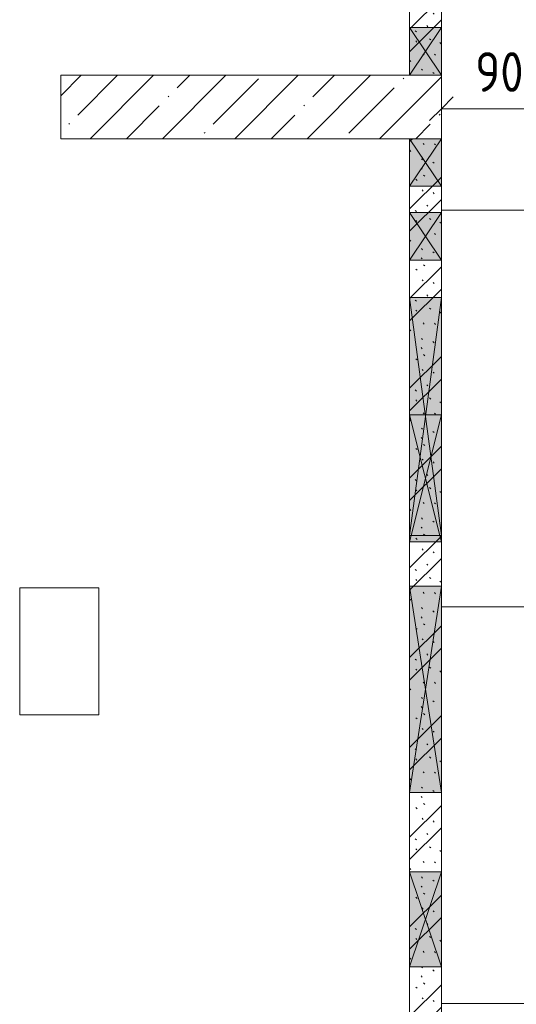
# Model space of a CAD drawing. Header units: millimetres. Extents: x -32229 to 192519, y -13689 to 125138.
# Tile 184 of 256: x 34875 to 38008, y 98295 to 104500. Entities that reach past the tile are written whole.
import ezdxf

# ---------------------------------------------------------------- set-up
doc = ezdxf.new("R2010")
doc.units = ezdxf.units.MM
for name, color, linetype, lineweight in [('A-____-____-DIMS', 7, 'Continuous', 9), ('A-____-____-DIMS-200', 7, 'Continuous', 9), ('A-FLOR-____-OTLN', 7, 'Continuous', 18), ('A-GLAZ-____-MCUT', 7, 'Continuous', 9), ('A-GLAZ-____-OTLN', 7, 'Continuous', 18), ('A-WALL-____-PATT', 7, 'Continuous', 40), ('C-PRKG-____-OTLN', 7, 'Continuous', 18), ('I-WALL-____-MCUT', 7, 'Continuous', 40), ('S-COLS-____-MCUT', 7, 'Continuous', 40), ('S-COLS-____-OTLN', 7, 'Continuous', 18)]:
    doc.layers.add(name, color=color, linetype=linetype, lineweight=lineweight)
doc.styles.add('GOST Common_4', font='GOST_Common.ttf', dxfattribs={"width": 0.9, "height": 250})
doc.dimstyles.new('ГОСТ_2_5_мм2', dxfattribs={"dimscale": 304.8, "dimtxt": 251.428749, "dimasz": 0.492126, "dimexe": 0.492126, "dimexo": 0.656168, "dimgap": 0.098425, "dimtad": 1, "dimdec": 0, "dimdsep": 46, "dimtxsty": 'GOST Common_4', "dimblk1": 'OBLIQUE', "dimblk2": 'OBLIQUE', "dimsah": 1, "dimcen": 0.09, "dimazin": 2, "dimtfac": 1, "dimtdec": 4, "dimtix": 1, "dimtmove": 0, "dimatfit": 3, "dimfxl": 1, "dimtvp": 1, "dimtolj": 1, "dimtzin": 0, "dimarcsym": 2})
pattern_1 = [(135, (300.56, 377.28), (-565.6854, 6e-14), [10, -790]), (135, (349.8, 474.73), (-565.6854, 6e-14), [10, -790]), (135, (423.93, 473.06), (-565.6854, 6e-14), [10, -790]), (135, (229.92, 447.9), (-565.6854, 6e-14), [10, -790]), (135, (155.08, 447.9), (-565.6854, 6e-14), [10, -790]), (135, (114.9, 369.03), (-565.6854, 6e-14), [10, -790]), (135, (132.43, 285.8), (-565.6854, 6e-14), [10, -790]), (135, (214.66, 322), (-565.6854, 6e-14), [10, -790]), (135, (198.16, 261.88), (-565.6854, 6e-14), [10, -790]), (135, (45.2, 272.9), (-565.6854, 6e-14), [10, -790]), (135, (42.32, 336.16), (-565.6854, 6e-14), [10, -790]), (135, (92.26, 192.24), (-565.6854, 6e-14), [10, -790]), (135, (7.07, 149.2), (-565.6854, 6e-14), [10, -790]), (135, (80.6, 95.1), (-565.6854, 6e-14), [10, -790]), (135, (79.53, 36.94), (-565.6854, 6e-14), [10, -790]), (135, (153.87, 74.56), (-565.6854, 6e-14), [10, -790]), (135, (228.35, 124.8), (-565.6854, 6e-14), [10, -790]), (135, (279.75, 180.4), (-565.6854, 6e-14), [10, -790]), (135, (282.9, 31.63), (-565.6854, 6e-14), [10, -790]), (135, (377.38, 53.45), (-565.6854, 6e-14), [10, -790]), (135, (352.28, 102.7), (-565.6854, 6e-14), [10, -790]), (135, (354.05, 0), (-565.6854, 6e-14), [10, -790]), (135, (553.23, 16.45), (-565.6854, 6e-14), [10, -790]), (135, (542.38, 63.45), (-565.6854, 6e-14), [10, -790]), (135, (536.58, 239.3), (-565.6854, 6e-14), [10, -790]), (135, (475.85, 203.9), (-565.6854, 6e-14), [10, -790]), (135, (475.85, 316.54), (-565.6854, 6e-14), [10, -790]), (135, (520.8, 408.7), (-565.6854, 6e-14), [10, -790]), (135, (551.1, 470.8), (-565.6854, 6e-14), [10, -790]), (135, (235.25, 537.93), (-565.6854, 6e-14), [10, -790]), (135, (407.25, 547.65), (-565.6854, 6e-14), [10, -790]), (135, (94.5, 558.6), (-565.6854, 6e-14), [10, -790]), (135, (46.4, 532.3), (-565.6854, 6e-14), [10, -790]), (135, (85.56, 465.04), (-565.6854, 6e-14), [10, -790]), (135, (355.53, 181.14), (-565.6854, 6e-14), [10, -790]), (135, (362.23, 243.6), (-565.6854, 6e-14), [10, -790]), (135, (413.45, 344.1), (-565.6854, 6e-14), [10, -790]), (135, (286.3, 273.25), (-565.6854, 6e-14), [10, -790]), (135, (423.02, 263.72), (-565.6854, 6e-14), [10, -790]), (135, (162.94, 190.2), (-565.6854, 6e-14), [10, -790]), (135, (470.25, 120.93), (-565.6854, 6e-14), [10, -790]), (135, (484.48, 9.78), (-565.6854, 6e-14), [10, -790]), (45, (0, 212.13), (-565.6854, 0), []), (45, (212.13, 0), (-565.6854, 0), []), (45, (353.55, 0), (-565.6854, 0), []), (45, (0, 353.55), (-565.6854, 0), [])]

# ---------------------------------------------------------------- blocks, each defined once
blk = doc.blocks.new('АР_Машиноместо - 4900x2400_М__5300х2500_-V29--01 ЭЛ')
at = {"layer": 'C-PRKG-____-OTLN', "color": 253, "lineweight": 13, "true_color": 0xaaaaaa}
for p, q in [((2500, -4391.4), (2500, -5300)), ((0, -4450), (0, -5300))]:
    blk.add_line(p, q, dxfattribs=at)
blk = doc.blocks.new('АР_Машиноместо - 4900x2400_М__5300х2500_-V27--01 ЭЛ')
at = {"layer": 'C-PRKG-____-OTLN', "color": 253, "lineweight": 13, "true_color": 0xaaaaaa}
for p, q in [((0, 4450), (0, 5300)), ((2500, 4450), (2500, 5300))]:
    blk.add_line(p, q, dxfattribs=at)
blk = doc.blocks.new('АР_Отверстие прямоугольное - ВК-6959950--01 ЭЛ')
at = {"layer": 'A-GLAZ-____-OTLN', "lineweight": 13, "true_color": 0xf0f0f0}
blk.add_hatch(color=7, dxfattribs=at).paths.add_polyline_path([(275, -100), (275, 100), (-25, 100), (-25, -100)])
at = {"layer": 'A-GLAZ-____-MCUT', "color": 253, "lineweight": 13, "true_color": 0xaaaaaa}
for p, q in [((-25, 100), (-25, -100)), ((275, 100), (275, -100))]:
    blk.add_line(p, q, dxfattribs=at)
at = {"layer": 'A-GLAZ-____-OTLN', "color": 253, "lineweight": 5, "true_color": 0xaaaaaa}
for p, q in [((275, 100), (-25, -100)), ((-25, 100), (275, -100))]:
    blk.add_line(p, q, dxfattribs=at)
at = {"layer": 'A-GLAZ-____-OTLN', "color": 253, "lineweight": 13, "true_color": 0xaaaaaa}
for p, q in [((275, 100), (-25, 100)), ((-25, 100), (-25, -100)), ((275, -100), (275, 100)), ((-25, -100), (275, -100))]:
    blk.add_line(p, q, dxfattribs=at)
blk = doc.blocks.new('АР_Отверстие прямоугольное - ОВВ-6961542--01 ЭЛ')
at = {"layer": 'A-GLAZ-____-OTLN', "lineweight": 13, "true_color": 0xf0f0f0}
blk.add_hatch(color=7, dxfattribs=at).paths.add_polyline_path([(775, -100), (775, 100), (-525, 100), (-525, -100)])
at = {"layer": 'A-GLAZ-____-MCUT', "color": 253, "lineweight": 13, "true_color": 0xaaaaaa}
for p, q in [((-525, 100), (-525, -100)), ((775, 100), (775, -100))]:
    blk.add_line(p, q, dxfattribs=at)
at = {"layer": 'A-GLAZ-____-OTLN', "color": 253, "lineweight": 5, "true_color": 0xaaaaaa}
for p, q in [((775, 100), (-525, -100)), ((-525, 100), (775, -100))]:
    blk.add_line(p, q, dxfattribs=at)
at = {"layer": 'A-GLAZ-____-OTLN', "color": 253, "lineweight": 13, "true_color": 0xaaaaaa}
for p, q in [((775, 100), (-525, 100)), ((-525, 100), (-525, -100)), ((775, -100), (775, 100)), ((-525, -100), (775, -100))]:
    blk.add_line(p, q, dxfattribs=at)
blk = doc.blocks.new('АР_Отверстие прямоугольное - ВК-5326195--01 ЭЛ')
at = {"layer": 'A-GLAZ-____-OTLN', "lineweight": 13, "true_color": 0xf0f0f0}
blk.add_hatch(color=7, dxfattribs=at).paths.add_polyline_path([(425, 100), (-175, 100), (-175, -100), (425, -100)])
at = {"layer": 'A-GLAZ-____-MCUT', "color": 253, "lineweight": 13, "true_color": 0xaaaaaa}
for p, q in [((-175, 100), (-175, -100)), ((425, 100), (425, -100))]:
    blk.add_line(p, q, dxfattribs=at)
at = {"layer": 'A-GLAZ-____-OTLN', "color": 253, "lineweight": 5, "true_color": 0xaaaaaa}
for p, q in [((425, 100), (-175, -100)), ((-175, 100), (425, -100))]:
    blk.add_line(p, q, dxfattribs=at)
at = {"layer": 'A-GLAZ-____-OTLN', "color": 253, "lineweight": 13, "true_color": 0xaaaaaa}
for p, q in [((425, 100), (-175, 100)), ((-175, 100), (-175, -100)), ((425, -100), (425, 100)), ((-175, -100), (425, -100))]:
    blk.add_line(p, q, dxfattribs=at)
blk = doc.blocks.new('АР_Отверстие прямоугольное - ВК-6959529--01 ЭЛ')
at = {"layer": 'A-GLAZ-____-OTLN', "lineweight": 13, "true_color": 0xf0f0f0}
blk.add_hatch(color=7, dxfattribs=at).paths.add_polyline_path([(275, -100), (275, 100), (-25, 100), (-25, -100)])
at = {"layer": 'A-GLAZ-____-MCUT', "color": 253, "lineweight": 13, "true_color": 0xaaaaaa}
for p, q in [((-25, 100), (-25, -100)), ((275, 100), (275, -100))]:
    blk.add_line(p, q, dxfattribs=at)
at = {"layer": 'A-GLAZ-____-OTLN', "color": 253, "lineweight": 5, "true_color": 0xaaaaaa}
for p, q in [((275, 100), (-25, -100)), ((-25, 100), (275, -100))]:
    blk.add_line(p, q, dxfattribs=at)
at = {"layer": 'A-GLAZ-____-OTLN', "color": 253, "lineweight": 13, "true_color": 0xaaaaaa}
for p, q in [((275, 100), (-25, 100)), ((-25, 100), (-25, -100)), ((275, -100), (275, 100)), ((-25, -100), (275, -100))]:
    blk.add_line(p, q, dxfattribs=at)
blk = doc.blocks.new('АР_Отверстие прямоугольное - ВК-4025441--01 ЭЛ')
at = {"layer": 'A-GLAZ-____-OTLN', "lineweight": 13, "true_color": 0xf0f0f0}
blk.add_hatch(color=7, dxfattribs=at).paths.add_polyline_path([(275, -100), (275, 100), (-25, 100), (-25, -100)])
at = {"layer": 'A-GLAZ-____-MCUT', "color": 253, "lineweight": 13, "true_color": 0xaaaaaa}
for p, q in [((-25, 100), (-25, -100)), ((275, 100), (275, -100))]:
    blk.add_line(p, q, dxfattribs=at)
at = {"layer": 'A-GLAZ-____-OTLN', "color": 253, "lineweight": 5, "true_color": 0xaaaaaa}
for p, q in [((275, 100), (-25, -100)), ((-25, 100), (275, -100))]:
    blk.add_line(p, q, dxfattribs=at)
at = {"layer": 'A-GLAZ-____-OTLN', "color": 253, "lineweight": 13, "true_color": 0xaaaaaa}
for p, q in [((275, 100), (-25, 100)), ((-25, 100), (-25, -100)), ((275, -100), (275, 100)), ((-25, -100), (275, -100))]:
    blk.add_line(p, q, dxfattribs=at)
blk = doc.blocks.new('АР_Отверстие прямоугольное - АПТ-7411207--01 ЭЛ')
at = {"layer": 'A-GLAZ-____-OTLN', "lineweight": 13, "true_color": 0xf0f0f0}
blk.add_hatch(color=7, dxfattribs=at).paths.add_polyline_path([(-625, -100), (875, -100), (875, 100), (-625, 100)])
at = {"layer": 'A-GLAZ-____-MCUT', "color": 253, "lineweight": 13, "true_color": 0xaaaaaa}
for p, q in [((-625, 100), (-625, -100)), ((875, 100), (875, -100))]:
    blk.add_line(p, q, dxfattribs=at)
at = {"layer": 'A-GLAZ-____-OTLN', "color": 253, "lineweight": 5, "true_color": 0xaaaaaa}
for p, q in [((875, 100), (-625, -100)), ((-625, 100), (875, -100))]:
    blk.add_line(p, q, dxfattribs=at)
at = {"layer": 'A-GLAZ-____-OTLN', "color": 253, "lineweight": 13, "true_color": 0xaaaaaa}
for p, q in [((875, 100), (-625, 100)), ((-625, 100), (-625, -100)), ((875, -100), (875, 100)), ((-625, -100), (875, -100))]:
    blk.add_line(p, q, dxfattribs=at)
blk = doc.blocks.new('АР_Отверстие прямоугольное - АПТ-7411279--01 ЭЛ')
at = {"layer": 'A-GLAZ-____-OTLN', "lineweight": 13, "true_color": 0xf0f0f0}
blk.add_hatch(color=7, dxfattribs=at).paths.add_polyline_path([(-275, 100), (-275, -100), (525, -100), (525, 100), (-235, 100)])
at = {"layer": 'A-GLAZ-____-MCUT', "color": 253, "lineweight": 13, "true_color": 0xaaaaaa}
for p, q in [((-275, 100), (-275, -100)), ((525, 100), (525, -100))]:
    blk.add_line(p, q, dxfattribs=at)
at = {"layer": 'A-GLAZ-____-OTLN', "color": 253, "lineweight": 5, "true_color": 0xaaaaaa}
for p, q in [((-275, 100), (-235, 90)), ((525, 100), (-235, -90)), ((-235, 90), (525, -100)), ((-235, -90), (-275, -100))]:
    blk.add_line(p, q, dxfattribs=at)
at = {"layer": 'A-GLAZ-____-OTLN', "color": 253, "lineweight": 13, "true_color": 0xaaaaaa}
for p, q in [((-235, 100), (-275, 100)), ((-275, 100), (-275, -100)), ((525, 100), (-235, 100)), ((525, -100), (525, 100)), ((-275, -100), (-235, -100)), ((-235, -100), (525, -100))]:
    blk.add_line(p, q, dxfattribs=at)
blk = doc.blocks.new('Наметкина 10_РД_АР_П_отсоединено_rvt-1--01 ЭЛ')
at = {"layer": 'A-WALL-____-PATT', "lineweight": 5, "true_color": 0xaaaaaa}
h = blk.add_hatch(dxfattribs=at)
h.set_pattern_fill('FP_6', color=253, style=0, pattern_type=2)
h.set_pattern_definition(pattern_1)
h.paths.add_polyline_path([(37335.3, 104150), (37535.3, 104150), (37535.3, 110050), (37335.3, 110050), (37335.3, 104450)])
h = blk.add_hatch(dxfattribs=at)
h.set_pattern_fill('FP_6', color=253, style=0, pattern_type=2)
h.set_pattern_definition(pattern_1)
h.paths.add_polyline_path([(37335.3, 97940), (37535.3, 97940), (37535.3, 103750), (37335.3, 103750), (37335.3, 98110.5)])
at = {"layer": 'S-COLS-____-OTLN', "lineweight": 5, "true_color": 0xaaaaaa}
h = blk.add_hatch(dxfattribs=at)
h.set_pattern_fill('FP_1', color=253, style=0, pattern_type=2)
h.set_pattern_definition([(45, (0, 0), (-228.0985, 228.0985), []), (45, (228.1, 0), (-228.0985, 228.0985), [403.225, -80.645, 6.706, -73.939])])
h.paths.add_polyline_path([(37535.3, 103750), (37535.3, 104150), (35135.3, 104150), (35135.3, 103750), (37335.3, 103750)])
at = {"layer": 'A-FLOR-____-OTLN', "color": 253, "lineweight": 13, "true_color": 0xaaaaaa}
for p, q in [((35375.3, 100920), (34875.3, 100920)), ((34875.3, 100920), (34875.3, 100120)), ((35375.3, 100120), (35375.3, 100920)), ((34875.3, 100120), (35375.3, 100120))]:
    blk.add_line(p, q, dxfattribs=at)
at = {"layer": 'I-WALL-____-MCUT', "color": 253, "lineweight": 13, "true_color": 0xaaaaaa}
for p, q in [((37335.3, 104550), (37335.3, 104450)), ((37535.3, 104450), (37535.3, 104550)), ((37335.3, 104450), (37335.3, 104150)), ((37535.3, 104150), (37535.3, 104450)), ((37335.3, 104150), (37535.3, 104150)), ((37335.3, 103750), (37335.3, 103450)), ((37535.3, 103750), (37335.3, 103750)), ((37535.3, 103450), (37535.3, 103750)), ((37335.3, 103450), (37335.3, 103285)), ((37535.3, 103285), (37535.3, 103450)), ((37335.3, 103285), (37335.3, 102985)), ((37535.3, 102985), (37535.3, 103285)), ((37335.3, 102985), (37335.3, 102750)), ((37535.3, 102750), (37535.3, 102985)), ((37335.3, 102750), (37335.3, 102010)), ((37535.3, 102010), (37535.3, 102750)), ((37335.3, 102010), (37335.3, 101250)), ((37535.3, 101250), (37535.3, 102010)), ((37335.3, 101250), (37335.3, 101210)), ((37335.3, 101210), (37335.3, 100930)), ((37535.3, 101210), (37535.3, 101250)), ((37535.3, 100930), (37535.3, 101210)), ((37335.3, 100930), (37335.3, 99630)), ((37535.3, 99630), (37535.3, 100930)), ((37335.3, 99630), (37335.3, 99130)), ((37535.3, 99130), (37535.3, 99630)), ((37335.3, 99130), (37335.3, 98530)), ((37535.3, 98530), (37535.3, 99130)), ((37335.3, 98530), (37335.3, 97940)), ((37535.3, 97940), (37535.3, 98530))]:
    blk.add_line(p, q, dxfattribs=at)
at = {"layer": 'S-COLS-____-MCUT', "color": 253, "lineweight": 15, "true_color": 0xaaaaaa}
for p, q in [((37335.3, 104150), (35135.3, 104150)), ((35135.3, 104150), (35135.3, 103750)), ((37535.3, 104150), (37335.3, 104150)), ((37535.3, 103750), (37535.3, 104150)), ((35135.3, 103750), (37335.3, 103750)), ((37335.3, 103750), (37535.3, 103750))]:
    blk.add_line(p, q, dxfattribs=at)
at = {"layer": 'A-GLAZ-____-OTLN', "color": 253, "lineweight": 13, "true_color": 0xaaaaaa}
for name, p, rotation in [('АР_Отверстие прямоугольное - ВК-6959950--01 ЭЛ', (37435.3, 104425), 269.9999999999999), ('АР_Отверстие прямоугольное - ВК-6959529--01 ЭЛ', (37435.3, 103725), 269.9999999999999), ('АР_Отверстие прямоугольное - ВК-4025441--01 ЭЛ', (37435.3, 103260), 269.9999999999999), ('АР_Отверстие прямоугольное - АПТ-7411207--01 ЭЛ', (37435.3, 101875), 89.99999999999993), ('АР_Отверстие прямоугольное - АПТ-7411279--01 ЭЛ', (37435.3, 101485), 89.99999999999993), ('АР_Отверстие прямоугольное - ОВВ-6961542--01 ЭЛ', (37435.3, 100405), 269.9999999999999), ('АР_Отверстие прямоугольное - ВК-5326195--01 ЭЛ', (37435.3, 98955), 269.9999999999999)]:
    blk.add_blockref(name, p, dxfattribs=dict(at, rotation=rotation))
at = {"layer": 'C-PRKG-____-OTLN', "color": 253, "lineweight": 13, "true_color": 0xaaaaaa}
for name, rotation in [('АР_Машиноместо - 4900x2400_М__5300х2500_-V27--01 ЭЛ', 89.99999999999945), ('АР_Машиноместо - 4900x2400_М__5300х2500_-V29--01 ЭЛ', 269.9999999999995)]:
    blk.add_blockref(name, (42835.3, 100800), dxfattribs=dict(at, rotation=rotation))
blk = doc.blocks.new('DIMBLOCK95--01 ЭЛ')
at = {"layer": 'A-____-____-DIMS-200'}
for p, q in [((37535.3, 103844.8), (37535.3, 104088.7)), ((38435.3, 103844.8), (38435.3, 104088.7)), ((37535.3, 103938.7), (37610.3, 104013.7)), ((38435.3, 103938.7), (38510.3, 104013.7)), ((37535.3, 103938.7), (37460.3, 103863.7)), ((37535.3, 103938.7), (38435.3, 103938.7)), ((37535.3, 103938.7), (37535.3, 103844.8)), ((38435.3, 103938.7), (38360.3, 103863.7)), ((38435.3, 103938.7), (38435.3, 103844.8))]:
    blk.add_line(p, q, dxfattribs=at)
at = {"layer": 'A-____-____-DIMS-200', "color": 0, "insert": (37748.8, 104295.4), "char_height": 250, "width": 567.632, "attachment_point": 1, "line_spacing_factor": 1.022761, "style": 'GOST Common_4'}
blk.add_mtext('900', dxfattribs=at)
blk = doc.blocks.new('_Oblique')
at = {"color": 0, "linetype": 'ByBlock', "lineweight": -2}
blk.add_line((-0.5, -0.5), (0.5, 0.5), dxfattribs=at)

msp = doc.modelspace()

# ---------------------------------------------------------------- block references
at = {"lineweight": 5}
msp.add_blockref('Наметкина 10_РД_АР_П_отсоединено_rvt-1--01 ЭЛ', (0, 0), dxfattribs=at)

# ---------------------------------------------------------------- dimensions: what is measured, and where the dimension line sits
at = {"layer": 'A-____-____-DIMS'}
dim = msp.add_linear_dim(base=(38435.3, 103938.7), p1=(37535.3, 104044.8), p2=(38435.3, 104044.8), dimstyle='ГОСТ_2_5_мм2', override={"dimpost": '<>', "dimfxl": 900.033308}, dxfattribs=at)
dim.commit()
dim.dimension.update_dxf_attribs({"geometry": 'DIMBLOCK95--01 ЭЛ', "text_midpoint": (37985.3, 104093.7)})

doc.saveas('drawing.dxf')
